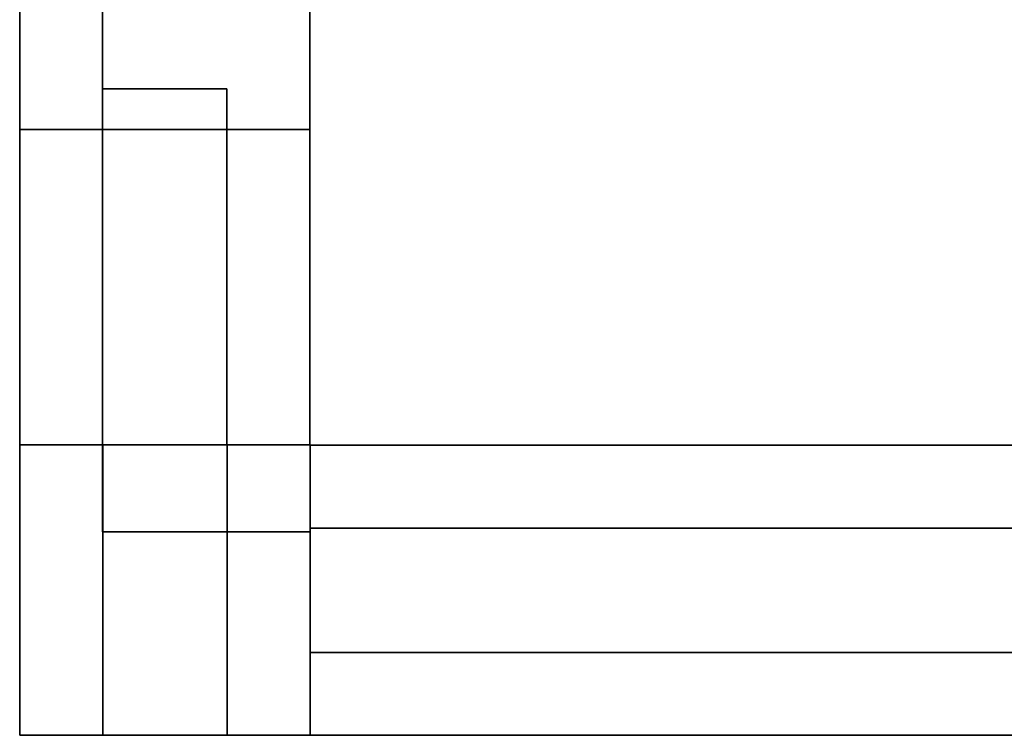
# Model space of a CAD drawing. Header units: millimetres. Extents: x -35 to 33166, y -35 to 31591.
# Tile 12 of 36: x 14253 to 15460, y -35 to 843. Entities that reach past the tile are written whole.
import ezdxf

# ---------------------------------------------------------------- set-up
doc = ezdxf.new("R2010")
doc.units = ezdxf.units.MM
doc.header["$LTSCALE"] = 25.4
doc.layers.get('0').update_dxf_attribs({"true_color": 0xffffff})
for name, color, linetype, true_color in [('end caps & lintels', 7, 'Continuous', 0xffa500), ('Walls - L1', 7, 'Continuous', 0xb4b464), ('Walls - L2', 7, 'Continuous', 0x64ff64)]:
    doc.layers.add(name, color=color, linetype=linetype, true_color=true_color)

# ---------------------------------------------------------------- blocks, each defined once
blk = doc.blocks.new('Difference#158')
for p, q in [((14252.91, 321.274, 723.73), (14252.91, -34.58, 723.73)), ((14608.51, 321.274, 723.73), (14252.91, 321.274, 723.73)), ((14252.91, -34.58, 3001.27), (14252.91, 321.274, 3001.27)), ((14252.91, 321.274, 3001.27), (14608.51, 321.274, 3001.27)), ((14252.91, 321.274, 723.73), (14252.91, 321.274, -100)), ((14252.91, 321.274, -100), (14252.91, -34.58, -100)), ((14252.91, -34.58, 3557.6), (14252.91, 321.274, 3557.6)), ((14252.91, 321.274, 3557.6), (14252.91, 321.274, 3001.27)), ((14252.91, 321.274, -100), (14608.51, 321.274, -100)), ((14252.91, 321.274, 3557.6), (14608.51, 321.274, 3557.6)), ((14354.4746, 214.7, 3198.73), (14354.4746, 321.274, 3198.73)), ((14354.4746, 321.274, 3198.73), (14354.4746, 321.274, 3351.27)), ((14354.4746, 321.274, 3351.27), (14354.4746, 214.7, 3351.27)), ((14608.51, 321.274, 3198.73), (14354.4746, 321.274, 3198.73)), ((14354.4746, 321.274, 3351.27), (14608.51, 321.274, 3351.27)), ((14608.51, 321.02, 723.73), (14608.51, 321.274, 723.73)), ((14608.51, 321.274, 3001.27), (14608.51, 321.02, 3001.27)), ((14608.51, 321.02, 3198.73), (14608.51, 321.274, 3198.73)), ((14608.51, 321.274, 3351.27), (14608.51, 321.02, 3351.27)), ((14608.51, 321.274, -100), (14608.51, 321.02, -100)), ((14608.51, 321.274, 723.73), (14608.51, 321.274, -100)), ((14608.51, 321.274, 3557.6), (14608.51, 321.274, 3351.27)), ((14608.51, 321.274, 3198.73), (14608.51, 321.274, 3001.27)), ((14608.51, 321.274, 3557.6), (14608.51, 321.02, 3557.6)), ((14608.764, 321.02, 723.73), (14608.51, 321.02, 723.73)), ((14608.51, 321.02, 3001.27), (14608.764, 321.02, 3001.27)), ((14608.764, 321.02, 3198.73), (14608.51, 321.02, 3198.73)), ((14608.51, 321.02, 3351.27), (14608.764, 321.02, 3351.27)), ((14608.51, 321.02, -100), (14608.764, 321.02, -100)), ((14608.51, 321.02, -100), (14608.51, 321.02, 723.73)), ((14608.51, 321.02, 3001.27), (14608.51, 321.02, 3198.73)), ((14608.51, 321.02, 3351.27), (14608.51, 321.02, 3557.6)), ((14608.51, 321.02, 3557.6), (14608.764, 321.02, 3557.6)), ((14608.764, -34.58, 723.73), (14608.764, 321.02, 723.73)), ((14608.764, 321.02, 3001.27), (14608.764, -34.58, 3001.27)), ((14608.764, 214.7, 3198.73), (14608.764, 321.02, 3198.73)), ((14608.764, 321.02, 3351.27), (14608.764, 214.7, 3351.27)), ((14608.764, 321.02, -100), (14608.764, -34.58, -100)), ((14608.764, 321.02, -100), (14608.764, 321.02, 723.73)), ((14608.764, 321.02, 3001.27), (14608.764, 321.02, 3198.73)), ((14608.764, 321.02, 3351.27), (14608.764, 321.02, 3557.6)), ((14608.764, 321.02, 3557.6), (14608.764, -34.58, 3557.6)), ((14354.4746, 214.7, 3351.27), (14354.4746, 214.7, 3198.73)), ((14354.4746, 214.7, 3351.27), (14608.764, 214.7, 3351.27)), ((14608.764, 214.7, 3198.73), (14354.4746, 214.7, 3198.73)), ((14608.764, 214.7, 3351.27), (14608.764, 214.7, 3198.73)), ((14252.91, -34.58, 723.73), (14608.764, -34.58, 723.73)), ((14608.764, -34.58, 3001.27), (14252.91, -34.58, 3001.27)), ((14252.91, -34.58, -100), (14252.91, -34.58, 723.73)), ((14252.91, -34.58, -100), (14608.764, -34.58, -100)), ((14252.91, -34.58, 3001.27), (14252.91, -34.58, 3557.6)), ((14608.764, -34.58, 3557.6), (14252.91, -34.58, 3557.6)), ((14608.764, -34.58, -100), (14608.764, -34.58, 723.73)), ((14608.764, -34.58, 3001.27), (14608.764, -34.58, 3557.6))]:
    blk.add_line(p, q)
blk = doc.blocks.new('Difference#10')
for p, q in [((14608.764, -34.58, 3001.27), (14608.764, 321.02, 3001.27)), ((14608.764, 321.02, 3001.27), (17172.156, 321.02, 3001.27)), ((17172.156, 321.02, 723.73), (14608.764, 321.02, 723.73)), ((14608.764, 321.02, 723.73), (14608.764, -34.58, 723.73)), ((14608.7746, 214.7, 3351.27), (14608.764, 321.02, 3351.27)), ((14608.764, 321.02, 3351.27), (17172.156, 321.02, 3351.27)), ((17172.156, 321.02, 3198.73), (14608.764, 321.02, 3198.73)), ((14608.764, 321.02, 3198.73), (14608.7746, 214.7, 3198.73)), ((14608.764, 321.02, 723.73), (14608.764, 321.02, -100)), ((14608.764, 321.02, -100), (14608.764, -34.58, -100)), ((14608.764, 321.02, -100), (17172.156, 321.02, -100)), ((14608.764, 321.02, 3001.27), (14608.764, 321.02, 3198.73)), ((14608.764, 321.02, 3557.6), (17172.156, 321.02, 3557.6)), ((14608.764, 321.02, 3351.27), (14608.764, 321.02, 3557.6)), ((14608.764, 321.02, 3557.6), (14608.764, -34.58, 3557.6)), ((14608.764, 321.02, 3198.73), (14608.764, -34.58, 3001.27)), ((14608.764, 321.02, 3557.6), (14608.7746, 214.7, 3351.27)), ((14608.7746, 214.7, 3198.73), (14608.764, -34.58, 3001.27)), ((14608.764, -34.58, 3557.6), (14608.7746, 214.7, 3351.27)), ((14608.7746, 67, 3198.73), (14608.7746, 214.7, 3198.73)), ((14608.7746, 214.7, 3198.73), (14608.7746, 214.7, 3351.27)), ((14608.7746, 214.7, 3351.27), (14608.7746, 67, 3351.27)), ((14608.7746, 67, 3351.27), (14608.7746, 67, 3198.73)), ((14608.7746, 67, 3351.27), (17172.156, 67, 3351.27)), ((17172.156, 67, 3198.73), (14608.7746, 67, 3198.73)), ((17172.156, -34.58, 3001.27), (14608.764, -34.58, 3001.27)), ((14608.764, -34.58, 723.73), (17172.156, -34.58, 723.73)), ((14608.764, -34.58, -100), (14608.764, -34.58, 723.73)), ((14608.764, -34.58, -100), (17172.156, -34.58, -100)), ((14608.764, -34.58, 3001.27), (14608.764, -34.58, 3557.6)), ((17172.156, -34.58, 3557.6), (14608.764, -34.58, 3557.6))]:
    blk.add_line(p, q)
blk = doc.blocks.new('Difference#168')
for p, q in [((14252.91, 321.274, 3557.6), (14252.91, 865.42, 3557.6)), ((14252.91, 865.42, 3557.6), (14252.91, 865.42, -100)), ((14252.91, 865.42, -100), (14252.91, 321.274, -100)), ((14252.91, 865.42, -100), (14608.51, 865.42, -100)), ((14252.91, 865.42, 3557.6), (14354.4746, 865.4, 3351.27)), ((14354.4746, 865.4, 3198.73), (14252.91, 865.42, -100)), ((14252.91, 865.42, 3557.6), (14608.51, 865.42, 3557.6)), ((14354.4746, 321.3, 3198.73), (14354.4746, 865.4, 3198.73)), ((14354.4746, 865.4, 3198.73), (14354.4746, 865.4, 3351.27)), ((14354.4746, 865.4, 3351.27), (14354.4746, 321.3, 3351.27)), ((14608.5, 865.4, 3198.73), (14354.4746, 865.4, 3198.73)), ((14354.4746, 865.4, 3351.27), (14608.5, 865.4, 3351.27)), ((14608.5, 865.4, 3198.73), (14608.51, 865.42, -100)), ((14608.51, 865.42, 3557.6), (14608.5, 865.4, 3351.27)), ((14608.51, 321.274, 3198.73), (14608.5, 865.4, 3198.73)), ((14608.5, 865.4, 3351.27), (14608.51, 321.274, 3351.27)), ((14608.51, 708, 3001.27), (14608.5, 865.4, 3198.73)), ((14608.51, 865.42, -100), (14608.51, 321.274, -100)), ((14608.51, 321.274, 3557.6), (14608.51, 865.42, 3557.6)), ((14252.91, 708, 723.73), (14252.91, 321.274, 723.73)), ((14608.51, 708, 723.73), (14252.91, 708, 723.73)), ((14252.91, 321.274, 3001.27), (14252.91, 708, 3001.27)), ((14252.91, 708, 3001.27), (14608.51, 708, 3001.27)), ((14252.91, 708, 3001.27), (14252.91, 708, 723.73)), ((14608.51, 321.274, 723.73), (14608.51, 708, 723.73)), ((14608.51, 708, 3001.27), (14608.51, 321.274, 3001.27)), ((14608.51, 708, 723.73), (14608.51, 708, 3001.27)), ((14252.91, 321.274, 723.73), (14608.51, 321.274, 723.73)), ((14608.51, 321.274, 3001.27), (14252.91, 321.274, 3001.27)), ((14252.91, 321.274, -100), (14252.91, 321.274, 723.73)), ((14252.91, 321.274, 3001.27), (14252.91, 321.274, 3557.6)), ((14252.91, 321.274, -100), (14608.51, 321.274, -100)), ((14608.51, 321.274, 3557.6), (14252.91, 321.274, 3557.6)), ((14354.4746, 321.274, 3198.73), (14354.4746, 321.3, 3198.73)), ((14354.4746, 321.3, 3351.27), (14354.4746, 321.274, 3351.27)), ((14354.4746, 321.274, 3351.27), (14354.4746, 321.274, 3198.73)), ((14354.4746, 321.274, 3198.73), (14608.51, 321.274, 3198.73)), ((14608.51, 321.274, 3351.27), (14354.4746, 321.274, 3351.27)), ((14608.51, 321.274, -100), (14608.51, 321.274, 723.73)), ((14608.51, 321.274, 3001.27), (14608.51, 321.274, 3198.73)), ((14608.51, 321.274, 3351.27), (14608.51, 321.274, 3557.6))]:
    blk.add_line(p, q)
blk = doc.blocks.new('Group3573')
at = {"layer": 'Walls - L1'}
for name in ['Difference#168', 'Difference#158', 'Difference#10']:
    blk.add_blockref(name, (0, 0), dxfattribs=at)
blk = doc.blocks.new('Difference#36')
for p, q in [((14252.92, 321.274, 6425), (14252.92, 865.42, 6425)), ((14252.92, 865.42, 6425), (14252.92, 865.42, 3557.6)), ((14252.92, 865.42, 3557.6), (14252.92, 321.274, 3557.6)), ((14252.92, 865.42, 3557.6), (14608.52, 865.42, 3557.6)), ((14252.92, 865.42, 6425), (14608.52, 865.42, 6425)), ((14608.52, 865.42, 3557.6), (14608.52, 321.274, 3557.6)), ((14608.52, 865.42, 6425), (14608.52, 865.42, 3557.6)), ((14608.52, 865.42, 6425), (14608.52, 321.274, 6425)), ((14252.92, 708, 4248.73), (14252.92, 321.274, 4248.73)), ((14608.52, 708, 4248.73), (14252.92, 708, 4248.73)), ((14252.92, 321.274, 6076.27), (14252.92, 708, 6076.27)), ((14252.92, 708, 6076.27), (14608.52, 708, 6076.27)), ((14252.92, 708, 6076.27), (14252.92, 708, 4248.73)), ((14608.52, 321.274, 4248.73), (14608.52, 708, 4248.73)), ((14608.52, 708, 6076.27), (14608.52, 321.274, 6076.27)), ((14608.52, 708, 4248.73), (14608.52, 708, 6076.27)), ((14252.92, 321.274, 4248.73), (14608.52, 321.274, 4248.73)), ((14608.52, 321.274, 6076.27), (14252.92, 321.274, 6076.27)), ((14252.92, 321.274, 3557.6), (14252.92, 321.274, 4248.73)), ((14252.92, 321.274, 6076.27), (14252.92, 321.274, 6425)), ((14252.92, 321.274, 3557.6), (14608.52, 321.274, 3557.6)), ((14608.52, 321.274, 6425), (14252.92, 321.274, 6425)), ((14608.52, 321.274, 3557.6), (14608.52, 321.274, 4248.73)), ((14608.52, 321.274, 6076.27), (14608.52, 321.274, 6425))]:
    blk.add_line(p, q)
blk = doc.blocks.new('Difference#34')
for p, q in [((14608.774, -34.58, 6076.27), (14608.774, 321.02, 6076.27)), ((14608.774, 321.02, 6076.27), (17172.156, 321.02, 6076.27)), ((17172.156, 321.02, 4248.73), (14608.774, 321.02, 4248.73)), ((14608.774, 321.02, 4248.73), (14608.774, -34.58, 4248.73)), ((14608.774, 321.02, 4248.73), (14608.774, 321.02, 3557.6)), ((14608.774, 321.02, 3557.6), (14608.774, -34.58, 3557.6)), ((14608.774, -34.58, 6425), (14608.774, 321.02, 6425)), ((14608.774, 321.02, 6425), (14608.774, 321.02, 6076.27)), ((14608.774, 321.02, 3557.6), (17172.156, 321.02, 3557.6)), ((14608.774, 321.02, 6425), (17172.156, 321.02, 6425)), ((17172.156, -34.58, 6076.27), (14608.774, -34.58, 6076.27)), ((14608.774, -34.58, 4248.73), (17172.156, -34.58, 4248.73)), ((14608.774, -34.58, 3557.6), (14608.774, -34.58, 4248.73)), ((14608.774, -34.58, 3557.6), (17172.156, -34.58, 3557.6)), ((14608.774, -34.58, 6076.27), (14608.774, -34.58, 6425)), ((17172.156, -34.58, 6425), (14608.774, -34.58, 6425))]:
    blk.add_line(p, q)
blk = doc.blocks.new('Difference#35')
for p, q in [((14252.92, 321.274, 4248.73), (14252.92, -34.58, 4248.73)), ((14608.52, 321.274, 4248.73), (14252.92, 321.274, 4248.73)), ((14252.92, -34.58, 6076.27), (14252.92, 321.274, 6076.27)), ((14252.92, 321.274, 6076.27), (14608.52, 321.274, 6076.27)), ((14252.92, 321.274, 4248.73), (14252.92, 321.274, 3557.6)), ((14252.92, 321.274, 3557.6), (14252.92, -34.58, 3557.6)), ((14252.92, -34.58, 6425), (14252.92, 321.274, 6425)), ((14252.92, 321.274, 6425), (14252.92, 321.274, 6076.27)), ((14252.92, 321.274, 3557.6), (14608.52, 321.274, 3557.6)), ((14252.92, 321.274, 6425), (14608.52, 321.274, 6425)), ((14608.52, 321.02, 4248.73), (14608.52, 321.274, 4248.73)), ((14608.52, 321.274, 6076.27), (14608.52, 321.02, 6076.27)), ((14608.52, 321.274, 3557.6), (14608.52, 321.02, 3557.6)), ((14608.52, 321.274, 4248.73), (14608.52, 321.274, 3557.6)), ((14608.52, 321.274, 6425), (14608.52, 321.274, 6076.27)), ((14608.52, 321.274, 6425), (14608.52, 321.02, 6425)), ((14608.774, 321.02, 4248.73), (14608.52, 321.02, 4248.73)), ((14608.52, 321.02, 6076.27), (14608.774, 321.02, 6076.27)), ((14608.52, 321.02, 3557.6), (14608.774, 321.02, 3557.6)), ((14608.52, 321.02, 3557.6), (14608.52, 321.02, 4248.73)), ((14608.52, 321.02, 6076.27), (14608.52, 321.02, 6425)), ((14608.52, 321.02, 6425), (14608.774, 321.02, 6425)), ((14608.774, -34.58, 4248.73), (14608.774, 321.02, 4248.73)), ((14608.774, 321.02, 6076.27), (14608.774, -34.58, 6076.27)), ((14608.774, 321.02, 3557.6), (14608.774, -34.58, 3557.6)), ((14608.774, 321.02, 3557.6), (14608.774, 321.02, 4248.73)), ((14608.774, 321.02, 6076.27), (14608.774, 321.02, 6425)), ((14608.774, 321.02, 6425), (14608.774, -34.58, 6425)), ((14252.92, -34.58, 4248.73), (14608.774, -34.58, 4248.73)), ((14608.774, -34.58, 6076.27), (14252.92, -34.58, 6076.27)), ((14252.92, -34.58, 3557.6), (14252.92, -34.58, 4248.73)), ((14252.92, -34.58, 3557.6), (14608.774, -34.58, 3557.6)), ((14252.92, -34.58, 6076.27), (14252.92, -34.58, 6425)), ((14608.774, -34.58, 6425), (14252.92, -34.58, 6425)), ((14608.774, -34.58, 3557.6), (14608.774, -34.58, 4248.73)), ((14608.774, -34.58, 6076.27), (14608.774, -34.58, 6425))]:
    blk.add_line(p, q)
blk = doc.blocks.new('Group3664')
at = {"layer": 'Walls - L2'}
for name in ['Difference#36', 'Difference#35', 'Difference#34']:
    blk.add_blockref(name, (0, 0), dxfattribs=at)
blk = doc.blocks.new('Group4879')
for p, q in [((14608.774, 219.42, 4250), (15827.974, 219.42, 4250)), ((15827.974, 219.42, 4187), (14608.774, 219.42, 4187)), ((14608.774, 219.42, 4187), (14608.774, 219.42, 4250)), ((14608.774, 219.42, 4250), (14608.774, 67.02, 4250)), ((14608.774, 67.02, 4187), (14608.774, 219.42, 4187)), ((15827.974, 219.42, 4250), (15827.974, 219.42, 4187)), ((15827.974, 67.02, 4250), (15827.974, 219.42, 4250)), ((15827.974, 67.02, 4187), (15827.974, 219.42, 4187)), ((14608.774, 67.02, 4250), (15827.974, 67.02, 4250)), ((14608.774, 67.02, 4187), (14608.774, 67.02, 4250)), ((15827.974, 67.02, 4187), (14608.774, 67.02, 4187)), ((15827.974, 67.02, 4250), (15827.974, 67.02, 4187))]:
    blk.add_line(p, q)
blk = doc.blocks.new('Group4882')
for p, q in [((15827.974, 219.42, 6075), (14608.774, 219.42, 6075)), ((14608.774, 219.42, 6075), (14608.774, 219.42, 6138)), ((14608.774, 219.42, 6138), (15827.974, 219.42, 6138)), ((14608.774, 67.02, 6075), (14608.774, 219.42, 6075)), ((14608.774, 67.02, 6138), (14608.774, 219.42, 6138)), ((15827.974, 219.42, 6138), (15827.974, 219.42, 6075)), ((15827.974, 219.42, 6075), (15827.974, 67.02, 6075)), ((15827.974, 67.02, 6138), (15827.974, 219.42, 6138)), ((15827.974, 67.02, 6075), (14608.774, 67.02, 6075)), ((14608.774, 67.02, 6138), (15827.974, 67.02, 6138)), ((14608.774, 67.02, 6075), (14608.774, 67.02, 6138)), ((15827.974, 67.02, 6138), (15827.974, 67.02, 6075))]:
    blk.add_line(p, q)
blk = doc.blocks.new('Group4885')
for p, q in [((14354.647, -34.58, 4250), (14354.647, 321.274, 4250)), ((14354.647, 321.274, 4250), (14354.647, 321.274, 4187)), ((14354.647, 321.274, 4187), (14354.647, -34.58, 4187)), ((14354.647, 321.274, 4250), (14507.047, 321.274, 4250)), ((14354.647, 321.274, 4187), (14507.047, 321.274, 4187)), ((14507.047, -34.58, 4250), (14507.047, 321.274, 4250)), ((14507.047, 321.274, 4187), (14507.047, -34.58, 4187)), ((14507.047, 321.274, 4250), (14507.047, 321.274, 4187)), ((14354.647, -34.58, 4187), (14354.647, -34.58, 4250)), ((14507.047, -34.58, 4250), (14354.647, -34.58, 4250)), ((14354.647, -34.58, 4187), (14507.047, -34.58, 4187)), ((14507.047, -34.58, 4187), (14507.047, -34.58, 4250))]:
    blk.add_line(p, q)
blk = doc.blocks.new('Group4886')
for p, q in [((14354.647, 321.274, 6075), (14354.647, -34.58, 6075)), ((14354.647, -34.58, 6138), (14354.647, 321.274, 6138)), ((14354.647, 321.274, 6138), (14354.647, 321.274, 6075)), ((14507.047, 321.274, 6075), (14354.647, 321.274, 6075)), ((14354.647, 321.274, 6138), (14507.047, 321.274, 6138)), ((14507.047, 321.274, 6075), (14507.047, -34.58, 6075)), ((14507.047, 321.274, 6138), (14507.047, 321.274, 6075)), ((14507.047, -34.58, 6138), (14507.047, 321.274, 6138)), ((14354.647, -34.58, 6075), (14354.647, -34.58, 6138)), ((14354.647, -34.58, 6075), (14507.047, -34.58, 6075)), ((14354.647, -34.58, 6138), (14507.047, -34.58, 6138)), ((14507.047, -34.58, 6075), (14507.047, -34.58, 6138))]:
    blk.add_line(p, q)
blk = doc.blocks.new('Group4887')
for p, q in [((14354.52, 321.274, 4250), (14354.52, 758, 4250)), ((14354.52, 758, 4250), (14354.52, 758, 4187)), ((14354.52, 758, 4187), (14354.52, 321.274, 4187)), ((14354.52, 758, 4250), (14506.92, 758, 4250)), ((14354.52, 758, 4187), (14506.92, 758, 4187)), ((14506.92, 321.274, 4250), (14506.92, 758, 4250)), ((14506.92, 758, 4187), (14506.92, 321.274, 4187)), ((14506.92, 758, 4250), (14506.92, 758, 4187)), ((14354.52, 321.274, 4187), (14354.52, 321.274, 4250)), ((14506.92, 321.274, 4250), (14354.52, 321.274, 4250)), ((14354.52, 321.274, 4187), (14506.92, 321.274, 4187)), ((14506.92, 321.274, 4187), (14506.92, 321.274, 4250))]:
    blk.add_line(p, q)
blk = doc.blocks.new('Group4888')
for p, q in [((14354.52, 708, 4707.2), (14354.52, 758, 4707.2)), ((14354.52, 758, 4707.2), (14354.52, 758, 4250)), ((14354.52, 758, 4250), (14354.52, 708, 4250)), ((14354.52, 758, 4707.2), (14506.92, 758, 4707.2)), ((14354.52, 758, 4250), (14506.92, 758, 4250)), ((14506.92, 758, 4250), (14506.92, 708, 4250)), ((14506.92, 758, 4707.2), (14506.92, 758, 4250)), ((14506.92, 708, 4707.2), (14506.92, 758, 4707.2)), ((14354.52, 708, 4250), (14354.52, 708, 4707.2)), ((14506.92, 708, 4250), (14354.52, 708, 4250)), ((14354.52, 708, 4707.2), (14506.92, 708, 4707.2)), ((14506.92, 708, 4250), (14506.92, 708, 4707.2))]:
    blk.add_line(p, q)
blk = doc.blocks.new('Group4889')
for p, q in [((14354.52, 708, 5164.4), (14354.52, 758, 5164.4)), ((14354.52, 758, 5164.4), (14354.52, 758, 4707.2)), ((14354.52, 758, 4707.2), (14354.52, 708, 4707.2)), ((14354.52, 758, 5164.4), (14506.92, 758, 5164.4)), ((14354.52, 758, 4707.2), (14506.92, 758, 4707.2)), ((14506.92, 758, 4707.2), (14506.92, 708, 4707.2)), ((14506.92, 758, 5164.4), (14506.92, 758, 4707.2)), ((14506.92, 708, 5164.4), (14506.92, 758, 5164.4)), ((14354.52, 708, 4707.2), (14354.52, 708, 5164.4)), ((14506.92, 708, 4707.2), (14354.52, 708, 4707.2)), ((14354.52, 708, 5164.4), (14506.92, 708, 5164.4)), ((14506.92, 708, 4707.2), (14506.92, 708, 5164.4))]:
    blk.add_line(p, q)
blk = doc.blocks.new('Group4890')
for p, q in [((14354.52, 708, 5621.6), (14354.52, 758, 5621.6)), ((14354.52, 758, 5621.6), (14354.52, 758, 5164.4)), ((14354.52, 758, 5164.4), (14354.52, 708, 5164.4)), ((14354.52, 758, 5621.6), (14506.92, 758, 5621.6)), ((14354.52, 758, 5164.4), (14506.92, 758, 5164.4)), ((14506.92, 758, 5164.4), (14506.92, 708, 5164.4)), ((14506.92, 758, 5621.6), (14506.92, 758, 5164.4)), ((14506.92, 708, 5621.6), (14506.92, 758, 5621.6)), ((14354.52, 708, 5164.4), (14354.52, 708, 5621.6)), ((14506.92, 708, 5164.4), (14354.52, 708, 5164.4)), ((14354.52, 708, 5621.6), (14506.92, 708, 5621.6)), ((14506.92, 708, 5164.4), (14506.92, 708, 5621.6))]:
    blk.add_line(p, q)
blk = doc.blocks.new('Group#13')
for p, q in [((14354.52, 708, 6075), (14354.52, 758, 6075)), ((14354.52, 758, 6075), (14354.52, 758, 5621.6)), ((14354.52, 758, 5621.6), (14354.52, 708, 5621.6)), ((14354.52, 758, 6075), (14506.92, 758, 6075)), ((14354.52, 758, 5621.6), (14506.92, 758, 5621.6)), ((14506.92, 758, 5621.6), (14506.92, 708, 5621.6)), ((14506.92, 758, 6075), (14506.92, 758, 5621.6)), ((14506.92, 708, 6075), (14506.92, 758, 6075)), ((14354.52, 708, 5621.6), (14354.52, 708, 6075)), ((14506.92, 708, 5621.6), (14354.52, 708, 5621.6)), ((14354.52, 708, 6075), (14506.92, 708, 6075)), ((14506.92, 708, 5621.6), (14506.92, 708, 6075))]:
    blk.add_line(p, q)
blk = doc.blocks.new('Group#14')
for p, q in [((14354.52, 758, 6075), (14354.52, 321.274, 6075)), ((14354.52, 321.274, 6138), (14354.52, 758, 6138)), ((14354.52, 758, 6138), (14354.52, 758, 6075)), ((14506.92, 758, 6075), (14354.52, 758, 6075)), ((14354.52, 758, 6138), (14506.92, 758, 6138)), ((14506.92, 758, 6075), (14506.92, 321.274, 6075)), ((14506.92, 758, 6138), (14506.92, 758, 6075)), ((14506.92, 321.274, 6138), (14506.92, 758, 6138)), ((14354.52, 321.274, 6075), (14354.52, 321.274, 6138)), ((14354.52, 321.274, 6075), (14506.92, 321.274, 6075)), ((14354.52, 321.274, 6138), (14506.92, 321.274, 6138)), ((14506.92, 321.274, 6075), (14506.92, 321.274, 6138))]:
    blk.add_line(p, q)
blk = doc.blocks.new('Group#72')
for p, q in [((14354.637, -34.58, 725), (14354.637, 321.274, 725)), ((14354.637, 321.274, 725), (14354.637, 321.274, 662)), ((14354.637, 321.274, 662), (14354.637, -34.58, 662)), ((14354.637, 321.274, 725), (14507.037, 321.274, 725)), ((14354.637, 321.274, 662), (14507.037, 321.274, 662)), ((14507.037, -34.58, 725), (14507.037, 321.274, 725)), ((14507.037, 321.274, 662), (14507.037, -34.58, 662)), ((14507.037, 321.274, 725), (14507.037, 321.274, 662)), ((14354.637, -34.58, 662), (14354.637, -34.58, 725)), ((14507.037, -34.58, 725), (14354.637, -34.58, 725)), ((14354.637, -34.58, 662), (14507.037, -34.58, 662)), ((14507.037, -34.58, 662), (14507.037, -34.58, 725))]:
    blk.add_line(p, q)
blk = doc.blocks.new('Group#73')
for p, q in [((14354.637, 321.274, 3000), (14354.637, -34.58, 3000)), ((14354.637, -34.58, 3063), (14354.637, 321.274, 3063)), ((14354.637, 321.274, 3063), (14354.637, 321.274, 3000)), ((14507.037, 321.274, 3000), (14354.637, 321.274, 3000)), ((14354.637, 321.274, 3063), (14507.037, 321.274, 3063)), ((14507.037, 321.274, 3000), (14507.037, -34.58, 3000)), ((14507.037, 321.274, 3063), (14507.037, 321.274, 3000)), ((14507.037, -34.58, 3063), (14507.037, 321.274, 3063)), ((14354.637, -34.58, 3000), (14354.637, -34.58, 3063)), ((14354.637, -34.58, 3000), (14507.037, -34.58, 3000)), ((14354.637, -34.58, 3063), (14507.037, -34.58, 3063)), ((14507.037, -34.58, 3000), (14507.037, -34.58, 3063))]:
    blk.add_line(p, q)
blk = doc.blocks.new('Group5076')
for p, q in [((14608.764, 219.42, 725), (15827.964, 219.42, 725)), ((15827.964, 219.42, 662), (14608.764, 219.42, 662)), ((14608.764, 219.42, 662), (14608.764, 219.42, 725)), ((14608.764, 219.42, 725), (14608.764, 67.02, 725)), ((14608.764, 67.02, 662), (14608.764, 219.42, 662)), ((15827.964, 219.42, 725), (15827.964, 219.42, 662)), ((15827.964, 67.02, 725), (15827.964, 219.42, 725)), ((15827.964, 67.02, 662), (15827.964, 219.42, 662)), ((14608.764, 67.02, 725), (15827.964, 67.02, 725)), ((14608.764, 67.02, 662), (14608.764, 67.02, 725)), ((15827.964, 67.02, 662), (14608.764, 67.02, 662)), ((15827.964, 67.02, 725), (15827.964, 67.02, 662))]:
    blk.add_line(p, q)
blk = doc.blocks.new('Group5079')
for p, q in [((15827.964, 219.42, 3000), (14608.764, 219.42, 3000)), ((14608.764, 219.42, 3000), (14608.764, 219.42, 3063)), ((14608.764, 219.42, 3063), (15827.964, 219.42, 3063)), ((14608.764, 67.02, 3000), (14608.764, 219.42, 3000)), ((14608.764, 67.02, 3063), (14608.764, 219.42, 3063)), ((15827.964, 219.42, 3063), (15827.964, 219.42, 3000)), ((15827.964, 219.42, 3000), (15827.964, 67.02, 3000)), ((15827.964, 67.02, 3063), (15827.964, 219.42, 3063)), ((15827.964, 67.02, 3000), (14608.764, 67.02, 3000)), ((14608.764, 67.02, 3063), (15827.964, 67.02, 3063)), ((14608.764, 67.02, 3000), (14608.764, 67.02, 3063)), ((15827.964, 67.02, 3063), (15827.964, 67.02, 3000))]:
    blk.add_line(p, q)
blk = doc.blocks.new('Group5082')
for p, q in [((14354.51, 321.274, 725), (14354.51, 758, 725)), ((14354.51, 758, 725), (14354.51, 758, 662)), ((14354.51, 758, 662), (14354.51, 321.274, 662)), ((14354.51, 758, 725), (14506.91, 758, 725)), ((14354.51, 758, 662), (14506.91, 758, 662)), ((14506.91, 321.274, 725), (14506.91, 758, 725)), ((14506.91, 758, 662), (14506.91, 321.274, 662)), ((14506.91, 758, 725), (14506.91, 758, 662)), ((14354.51, 321.274, 662), (14354.51, 321.274, 725)), ((14506.91, 321.274, 725), (14354.51, 321.274, 725)), ((14354.51, 321.274, 662), (14506.91, 321.274, 662)), ((14506.91, 321.274, 662), (14506.91, 321.274, 725))]:
    blk.add_line(p, q)
blk = doc.blocks.new('Group5083')
for p, q in [((14354.51, 708, 1182.2), (14354.51, 758, 1182.2)), ((14354.51, 758, 1182.2), (14354.51, 758, 725)), ((14354.51, 758, 725), (14354.51, 708, 725)), ((14354.51, 758, 1182.2), (14506.91, 758, 1182.2)), ((14354.51, 758, 725), (14506.91, 758, 725)), ((14506.91, 758, 725), (14506.91, 708, 725)), ((14506.91, 758, 1182.2), (14506.91, 758, 725)), ((14506.91, 708, 1182.2), (14506.91, 758, 1182.2)), ((14354.51, 708, 725), (14354.51, 708, 1182.2)), ((14506.91, 708, 725), (14354.51, 708, 725)), ((14354.51, 708, 1182.2), (14506.91, 708, 1182.2)), ((14506.91, 708, 725), (14506.91, 708, 1182.2))]:
    blk.add_line(p, q)
blk = doc.blocks.new('Group5084')
for p, q in [((14354.51, 708, 1639.4), (14354.51, 758, 1639.4)), ((14354.51, 758, 1639.4), (14354.51, 758, 1182.2)), ((14354.51, 758, 1182.2), (14354.51, 708, 1182.2)), ((14354.51, 758, 1639.4), (14506.91, 758, 1639.4)), ((14354.51, 758, 1182.2), (14506.91, 758, 1182.2)), ((14506.91, 758, 1182.2), (14506.91, 708, 1182.2)), ((14506.91, 758, 1639.4), (14506.91, 758, 1182.2)), ((14506.91, 708, 1639.4), (14506.91, 758, 1639.4)), ((14354.51, 708, 1182.2), (14354.51, 708, 1639.4)), ((14506.91, 708, 1182.2), (14354.51, 708, 1182.2)), ((14354.51, 708, 1639.4), (14506.91, 708, 1639.4)), ((14506.91, 708, 1182.2), (14506.91, 708, 1639.4))]:
    blk.add_line(p, q)
blk = doc.blocks.new('Group5085')
for p, q in [((14354.51, 708, 2096.6), (14354.51, 758, 2096.6)), ((14354.51, 758, 2096.6), (14354.51, 758, 1639.4)), ((14354.51, 758, 1639.4), (14354.51, 708, 1639.4)), ((14354.51, 758, 2096.6), (14506.91, 758, 2096.6)), ((14354.51, 758, 1639.4), (14506.91, 758, 1639.4)), ((14506.91, 758, 1639.4), (14506.91, 708, 1639.4)), ((14506.91, 758, 2096.6), (14506.91, 758, 1639.4)), ((14506.91, 708, 2096.6), (14506.91, 758, 2096.6)), ((14354.51, 708, 1639.4), (14354.51, 708, 2096.6)), ((14506.91, 708, 1639.4), (14354.51, 708, 1639.4)), ((14354.51, 708, 2096.6), (14506.91, 708, 2096.6)), ((14506.91, 708, 1639.4), (14506.91, 708, 2096.6))]:
    blk.add_line(p, q)
blk = doc.blocks.new('Group5086')
for p, q in [((14354.51, 708, 2553.8), (14354.51, 758, 2553.8)), ((14354.51, 758, 2553.8), (14354.51, 758, 2096.6)), ((14354.51, 758, 2096.6), (14354.51, 708, 2096.6)), ((14354.51, 758, 2553.8), (14506.91, 758, 2553.8)), ((14354.51, 758, 2096.6), (14506.91, 758, 2096.6)), ((14506.91, 758, 2096.6), (14506.91, 708, 2096.6)), ((14506.91, 758, 2553.8), (14506.91, 758, 2096.6)), ((14506.91, 708, 2553.8), (14506.91, 758, 2553.8)), ((14354.51, 708, 2096.6), (14354.51, 708, 2553.8)), ((14506.91, 708, 2096.6), (14354.51, 708, 2096.6)), ((14354.51, 708, 2553.8), (14506.91, 708, 2553.8)), ((14506.91, 708, 2096.6), (14506.91, 708, 2553.8))]:
    blk.add_line(p, q)
blk = doc.blocks.new('Group5087')
for p, q in [((14354.51, 708, 3000), (14354.51, 758, 3000)), ((14354.51, 758, 3000), (14354.51, 758, 2553.8)), ((14354.51, 758, 2553.8), (14354.51, 708, 2553.8)), ((14354.51, 758, 3000), (14506.91, 758, 3000)), ((14354.51, 758, 2553.8), (14506.91, 758, 2553.8)), ((14506.91, 758, 2553.8), (14506.91, 708, 2553.8)), ((14506.91, 758, 3000), (14506.91, 758, 2553.8)), ((14506.91, 708, 3000), (14506.91, 758, 3000)), ((14354.51, 708, 2553.8), (14354.51, 708, 3000)), ((14506.91, 708, 2553.8), (14354.51, 708, 2553.8)), ((14354.51, 708, 3000), (14506.91, 708, 3000)), ((14506.91, 708, 2553.8), (14506.91, 708, 3000))]:
    blk.add_line(p, q)
blk = doc.blocks.new('Group5088')
for p, q in [((14354.51, 758, 3000), (14354.51, 321.274, 3000)), ((14354.51, 321.274, 3063), (14354.51, 758, 3063)), ((14354.51, 758, 3063), (14354.51, 758, 3000)), ((14506.91, 758, 3000), (14354.51, 758, 3000)), ((14354.51, 758, 3063), (14506.91, 758, 3063)), ((14506.91, 758, 3000), (14506.91, 321.274, 3000)), ((14506.91, 758, 3063), (14506.91, 758, 3000)), ((14506.91, 321.274, 3063), (14506.91, 758, 3063)), ((14354.51, 321.274, 3000), (14354.51, 321.274, 3063)), ((14354.51, 321.274, 3000), (14506.91, 321.274, 3000)), ((14354.51, 321.274, 3063), (14506.91, 321.274, 3063)), ((14506.91, 321.274, 3000), (14506.91, 321.274, 3063))]:
    blk.add_line(p, q)

msp = doc.modelspace()

# ---------------------------------------------------------------- block references
for name in ['Group3573', 'Group3664']:
    msp.add_blockref(name, (0, 0))
at = {"layer": 'end caps & lintels', "color": 131, "true_color": 0x99ffff}
for name in ['Group4887', 'Group4888', 'Group4889', 'Group4890', 'Group#13', 'Group#14', 'Group5082', 'Group5083', 'Group5084', 'Group5085', 'Group5086', 'Group5087', 'Group5088', 'Group4885', 'Group4886', 'Group#72', 'Group#73', 'Group4879', 'Group4882', 'Group5076', 'Group5079']:
    msp.add_blockref(name, (0, 0), dxfattribs=at)

doc.saveas('drawing.dxf')
